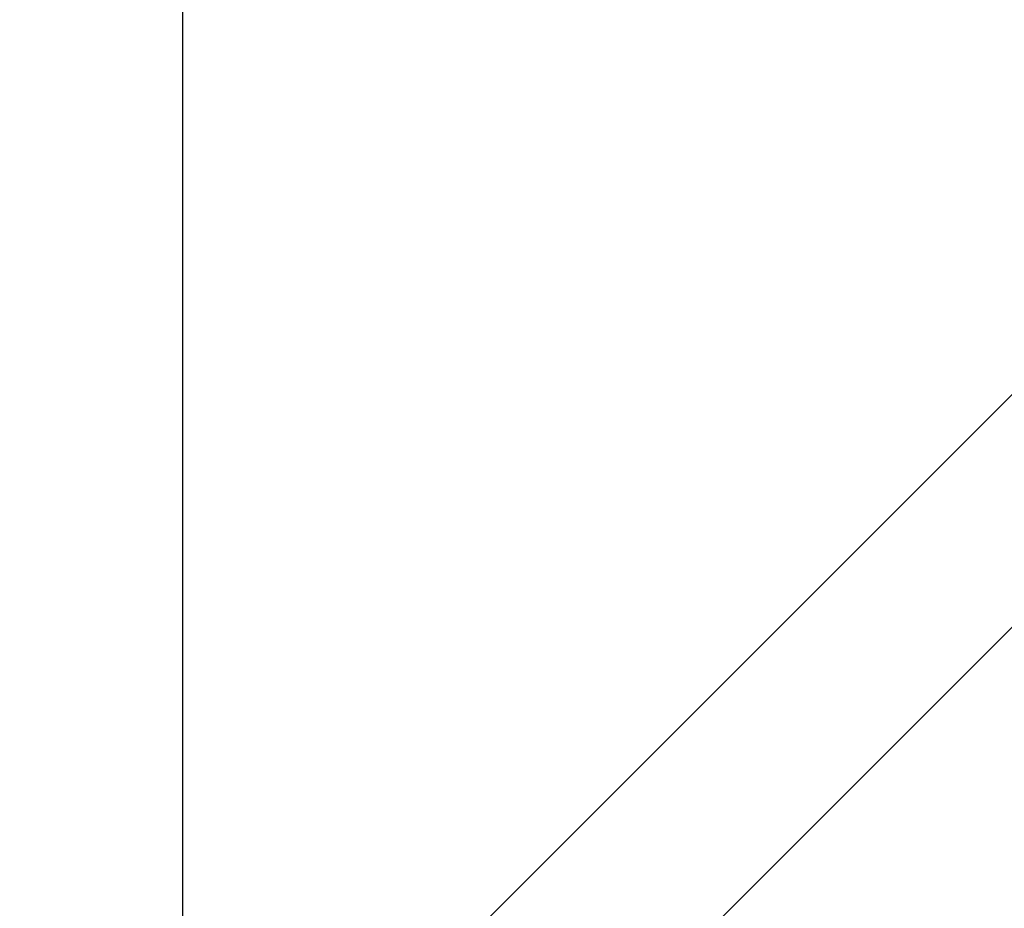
# Model space of a CAD drawing. Header units: millimetres. Extents: x -1690 to 192, y -898 to 54.
# Tile 9 of 256: x -1673.65 to -1667.98, y -876.19 to -871.07. Entities that reach past the tile are written whole.
import ezdxf

# ---------------------------------------------------------------- set-up
doc = ezdxf.new("R2010")
doc.units = ezdxf.units.MM
doc.header["$MEASUREMENT"] = 0
doc.layers.add('OVIDIO 186x93x72h', color=7, linetype='Continuous')

msp = doc.modelspace()

# ---------------------------------------------------------------- linework, layer by layer
at = {"layer": 'OVIDIO 186x93x72h', "extrusion": (0.108979, 0.202852, 0.973126)}
for points in [[(1065.6897, 1523.7485), (1065.6897, 1684.4043)], [(1065.6897, 1684.4043), (1065.6897, 1523.7485)], [(1065.3943, 1684.4043), (1065.3943, 1523.7485)], [(1065.0988, 1523.7485), (1065.0988, 1684.4043)], [(1065.0988, 1684.4043), (1065.0988, 1523.7485)]]:
    msp.add_lwpolyline(points, dxfattribs=at)
at = {"layer": 'OVIDIO 186x93x72h', "extrusion": (0.235702, 0.235702, 0.942809)}
for points in [[(561.9396, 1939.5511), (561.9396, 1830.4733)], [(560.991, 1830.4733), (560.991, 1939.5511)], [(559.0936, 1939.5511), (559.0936, 1830.4733)], [(558.1449, 1830.4733), (558.1449, 1939.5511)]]:
    msp.add_lwpolyline(points, dxfattribs=at)
at = {"layer": 'OVIDIO 186x93x72h', "extrusion": (0.881208, -0.265507, 0.391124)}
for points in [[(-1320.1487, 1190.3166), (-1274.5289, 1131.0965)], [(-1274.5289, 1131.0965), (-1320.1487, 1190.3166)]]:
    msp.add_lwpolyline(points, dxfattribs=at)
at = {"layer": 'OVIDIO 186x93x72h', "extrusion": (0.881185, -0.265561, 0.391139)}
for points in [[(-1320.9576, 1189.7681), (-1274.6374, 1129.6498)], [(-1274.6374, 1129.6498), (-1320.9576, 1189.7681)]]:
    msp.add_lwpolyline(points, dxfattribs=at)
at = {"layer": 'OVIDIO 186x93x72h', "extrusion": (1, 0, 0)}
for points in [[(-866.2912, 714.5114), (-878.6842, 714.5114)], [(-878.6842, 717.1947), (-866.2912, 717.1947)]]:
    msp.add_lwpolyline(points, dxfattribs=at)
at = {"layer": 'OVIDIO 186x93x72h'}
msp.add_lwpolyline([(-1672.716, -866.2912), (-1672.716, -878.6842)], dxfattribs=at)
at = {"layer": 'OVIDIO 186x93x72h', "extrusion": (0, 1, 0)}
msp.add_lwpolyline([(1672.0452, 717.1947), (1673.3868, 714.5114)], dxfattribs=at)

doc.saveas('drawing.dxf')
